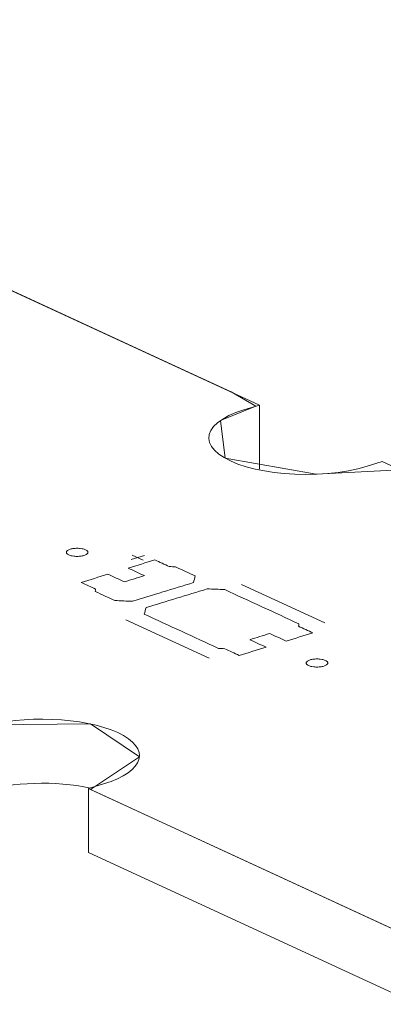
# Model space of a CAD drawing. Header units: inches. Extents: x -30 to 641, y 180 to 601.
# Tile 127 of 252: x 349 to 357, y 235 to 258. Entities that reach past the tile are written whole.
import ezdxf

# ---------------------------------------------------------------- set-up
doc = ezdxf.new("R2010")
doc.units = ezdxf.units.IN
doc.header["$MEASUREMENT"] = 0
doc.layers.add('1', color=7, linetype='Continuous')

# ---------------------------------------------------------------- blocks, each defined once
blk = doc.blocks.new('block 2900')
at = {"layer": '1', "color": 155, "lineweight": 18, "true_color": 0x4c7299}
blk.add_lwpolyline([(419.121, 208.614), (350.389, 240.319)], dxfattribs=at)
blk = doc.blocks.new('block 2908')
at = {"layer": '1', "color": 155, "lineweight": 18, "true_color": 0x4c7299}
blk.add_lwpolyline([(285.62, 280.902), (354.351, 249.196)], dxfattribs=at)
blk = doc.blocks.new('block 2909')
at = {"layer": '1', "color": 155, "lineweight": 18, "true_color": 0x4c7299}
blk.add_lwpolyline([(357.192, 247.886), (414.138, 221.617)], dxfattribs=at)
blk = doc.blocks.new('block 2915')
at = {"layer": '1', "color": 155, "lineweight": 18, "true_color": 0x4c7299}
blk.add_lwpolyline([(350.389, 240.319), (350.738, 240.426)], dxfattribs=at)
blk = doc.blocks.new('block 3812')
at = {"layer": '1', "color": 155, "lineweight": 18, "true_color": 0x4c7299}
blk.add_lwpolyline([(350.389, 238.836), (350.389, 240.319)], dxfattribs=at)
blk = doc.blocks.new('block 3829')
at = {"layer": '1', "color": 155, "lineweight": 18, "true_color": 0x4c7299}
blk.add_lwpolyline([(354.351, 247.713), (354.351, 249.196)], dxfattribs=at)
blk = doc.blocks.new('block 3843')
at = {"layer": '1', "color": 155, "lineweight": 18, "true_color": 0x4c7299}
blk.add_lwpolyline([(419.121, 207.131), (350.389, 238.836)], dxfattribs=at)
blk = doc.blocks.new('block 4697')
at = {"layer": '1', "color": 18, "lineweight": 13, "true_color": 0x4c0000}
blk.add_lwpolyline([(419.121, 208.614), (350.389, 240.319)], dxfattribs=at)
blk = doc.blocks.new('block 4700')
at = {"layer": '1', "color": 18, "lineweight": 13, "true_color": 0x4c0000}
blk.add_lwpolyline([(350.738, 240.426), (350.389, 240.319)], dxfattribs=at)
blk = doc.blocks.new('block 4721')
at = {"layer": '1', "color": 252, "lineweight": 13, "true_color": 0x848484}
blk.add_lwpolyline([(353.183, 243.334), (351.251, 244.225)], dxfattribs=at)
blk = doc.blocks.new('block 4730')
at = {"layer": '1', "color": 18, "lineweight": 13, "true_color": 0x4c0000}
blk.add_lwpolyline([(419.121, 208.614), (350.389, 240.319)], dxfattribs=at)
blk = doc.blocks.new('block 4733')
at = {"layer": '1', "color": 18, "lineweight": 13, "true_color": 0x4c0000}
blk.add_lwpolyline([(350.738, 240.426), (350.389, 240.319)], dxfattribs=at)
blk = doc.blocks.new('block 4770')
at = {"layer": '1', "color": 18, "lineweight": 13, "true_color": 0x4c0000}
blk.add_lwpolyline([(285.62, 280.902), (354.351, 249.196)], dxfattribs=at)
blk = doc.blocks.new('block 4771')
at = {"layer": '1', "color": 18, "lineweight": 13, "true_color": 0x4c0000}
blk.add_lwpolyline([(357.192, 247.886), (440.238, 209.577)], dxfattribs=at)
blk = doc.blocks.new('block 4824')
at = {"layer": '1', "color": 252, "lineweight": 13, "true_color": 0x848484}
blk.add_lwpolyline([(355.861, 244.152), (353.929, 245.043)], dxfattribs=at)
blk = doc.blocks.new('block 4825')
at = {"layer": '1', "color": 252, "lineweight": 13, "true_color": 0x848484}
blk.add_lwpolyline([(351.401, 245.722), (351.654, 245.606)], dxfattribs=at)
blk = doc.blocks.new('block 4826')
at = {"layer": '1', "color": 252, "lineweight": 13, "true_color": 0x848484}
blk.add_lwpolyline([(351.372, 245.617), (351.682, 245.712)], dxfattribs=at)
blk = doc.blocks.new('block 4846')
at = {"layer": '1', "color": 18, "lineweight": 13, "true_color": 0x4c0000}
blk.add_lwpolyline([(357.192, 247.886), (440.238, 209.577)], dxfattribs=at)
blk = doc.blocks.new('block 4847')
at = {"layer": '1', "color": 18, "lineweight": 13, "true_color": 0x4c0000}
blk.add_lwpolyline([(285.62, 280.902), (354.351, 249.196)], dxfattribs=at)
blk = doc.blocks.new('block 5043')
at = {"layer": '1', "color": 252, "lineweight": 13, "true_color": 0x848484}
blk.add_lwpolyline([(353.183, 243.334), (351.251, 244.225)], dxfattribs=at)
blk = doc.blocks.new('block 5044')
at = {"layer": '1', "color": 252, "lineweight": 13, "true_color": 0x848484}
blk.add_lwpolyline([(355.861, 244.152), (353.929, 245.043)], dxfattribs=at)
blk = doc.blocks.new('block 5045')
at = {"layer": '1', "color": 252, "lineweight": 13, "true_color": 0x848484}
blk.add_lwpolyline([(351.372, 245.617), (351.682, 245.712)], dxfattribs=at)
blk = doc.blocks.new('block 5046')
at = {"layer": '1', "color": 252, "lineweight": 13, "true_color": 0x848484}
blk.add_lwpolyline([(351.401, 245.722), (351.654, 245.606)], dxfattribs=at)
blk = doc.blocks.new('block 5372')
at = {"layer": '1', "color": 18, "lineweight": 13, "true_color": 0x4c0000}
blk.add_open_spline([(350.738, 240.426), (351.702, 240.72), (351.847, 241.252), (351.063, 241.614), (350.278, 241.976), (348.861, 242.03), (347.897, 241.736)], degree=3, knots=[0, 0, 0, 0, 1, 1, 1, 2, 2, 2, 2], dxfattribs=at)
blk = doc.blocks.new('block 5374')
at = {"layer": '1', "color": 155, "lineweight": 18, "true_color": 0x4c7299}
blk.add_open_spline([(350.738, 240.426), (351.702, 240.72), (351.847, 241.252), (351.063, 241.614), (350.278, 241.976), (348.861, 242.03), (347.897, 241.736)], degree=3, knots=[0, 0, 0, 0, 1, 1, 1, 2, 2, 2, 2], dxfattribs=at)
blk = doc.blocks.new('block 5576')
at = {"layer": '1', "color": 155, "lineweight": 18, "true_color": 0x4c7299}
blk.add_open_spline([(350.431, 240.332), (349.624, 240.504), (348.618, 240.473), (347.897, 240.253)], degree=3, dxfattribs=at)
blk = doc.blocks.new('block 5619')
at = {"layer": '1', "color": 18, "lineweight": 13, "true_color": 0x4c0000}
blk.add_open_spline([(350.738, 240.426), (351.702, 240.72), (351.847, 241.252), (351.063, 241.614), (350.278, 241.976), (348.861, 242.03), (347.897, 241.736)], degree=3, knots=[0, 0, 0, 0, 1, 1, 1, 2, 2, 2, 2], dxfattribs=at)
blk = doc.blocks.new('block 8340')
at = {"layer": '1', "color": 18, "lineweight": 13, "true_color": 0x4c0000}
blk.add_lwpolyline([(354.351, 249.196), (353.981, 249.083), (353.803, 249.021), (353.64, 248.95), (353.497, 248.872), (353.378, 248.787), (353.284, 248.698), (353.218, 248.605), (353.181, 248.511), (353.172, 248.418), (353.19, 248.326), (353.233, 248.237), (353.304, 248.149), (353.402, 248.062), (353.526, 247.979), (353.676, 247.901), (353.849, 247.83), (354.041, 247.767), (354.247, 247.714), (354.464, 247.67), (354.687, 247.636), (354.922, 247.61), (355.168, 247.595), (355.42, 247.589), (355.675, 247.595), (355.928, 247.611), (356.173, 247.638), (356.406, 247.674), (356.623, 247.72), (356.821, 247.773), (357.192, 247.886)], dxfattribs=at)
blk = doc.blocks.new('block 8353')
at = {"layer": '1', "color": 155, "lineweight": 18, "true_color": 0x4c7299}
blk.add_lwpolyline([(354.351, 249.196), (353.981, 249.083), (353.803, 249.021), (353.64, 248.95), (353.497, 248.872), (353.378, 248.787), (353.284, 248.698), (353.218, 248.605), (353.181, 248.511), (353.172, 248.418), (353.19, 248.326), (353.233, 248.237), (353.304, 248.149), (353.402, 248.062), (353.526, 247.979), (353.676, 247.901), (353.849, 247.83), (354.041, 247.767), (354.247, 247.714), (354.464, 247.67), (354.687, 247.636), (354.922, 247.61), (355.168, 247.595), (355.42, 247.589), (355.675, 247.595), (355.928, 247.611), (356.173, 247.638), (356.406, 247.674), (356.623, 247.72), (356.821, 247.773), (357.192, 247.886)], dxfattribs=at)
blk = doc.blocks.new('block 8458')
at = {"layer": '1', "color": 18, "lineweight": 13, "true_color": 0x4c0000}
for points in [[(290.235, 278.772), (313.846, 267.881), (337.456, 256.99), (349.262, 251.544), (352.213, 250.183), (353.689, 249.502), (354.259, 249.168), (353.448, 248.84), (353.549, 247.966), (355.659, 247.594), (357.601, 247.697)], [(359.288, 236.214), (353.385, 238.937), (350.434, 240.299), (351.566, 241.05), (350.435, 241.814), (348.108, 241.793), (346.518, 242.105), (343.567, 243.466), (337.664, 246.189), (314.054, 257.08), (290.443, 267.972)]]:
    blk.add_lwpolyline(points, dxfattribs=at)
blk = doc.blocks.new('block 8705')
at = {"layer": '1', "color": 252, "lineweight": 13, "true_color": 0x848484}
blk.add_lwpolyline([(349.966, 245.86), (349.985, 245.865), (350.006, 245.87), (350.028, 245.874), (350.052, 245.877), (350.076, 245.879), (350.101, 245.881), (350.151, 245.881), (350.175, 245.879), (350.198, 245.877), (350.242, 245.87), (350.263, 245.865), (350.283, 245.86), (350.301, 245.853), (350.318, 245.846), (350.333, 245.839), (350.346, 245.831), (350.356, 245.822), (350.364, 245.814), (350.37, 245.805), (350.373, 245.796), (350.374, 245.787), (350.373, 245.778), (350.369, 245.769), (350.363, 245.76), (350.355, 245.751), (350.344, 245.742), (350.331, 245.734), (350.316, 245.727), (350.3, 245.72), (350.282, 245.714), (350.263, 245.709), (350.242, 245.704), (350.22, 245.7), (350.196, 245.697), (350.172, 245.695), (350.147, 245.694), (350.097, 245.694), (350.073, 245.695), (350.05, 245.698), (350.006, 245.704), (349.985, 245.709), (349.965, 245.715), (349.947, 245.721), (349.93, 245.728), (349.915, 245.736), (349.903, 245.744), (349.892, 245.752), (349.884, 245.761), (349.879, 245.769), (349.875, 245.778), (349.874, 245.787), (349.875, 245.796), (349.879, 245.806), (349.885, 245.815), (349.894, 245.824), (349.904, 245.832), (349.917, 245.84), (349.932, 245.847), (349.949, 245.854), (349.966, 245.86)], dxfattribs=at)
blk = doc.blocks.new('block 8706')
at = {"layer": '1', "color": 252, "lineweight": 13, "true_color": 0x848484}
blk.add_lwpolyline([(355.521, 243.298), (355.54, 243.303), (355.561, 243.308), (355.583, 243.312), (355.607, 243.315), (355.631, 243.317), (355.656, 243.318), (355.706, 243.318), (355.73, 243.317), (355.753, 243.315), (355.797, 243.308), (355.818, 243.303), (355.838, 243.297), (355.856, 243.291), (355.873, 243.284), (355.888, 243.277), (355.9, 243.268), (355.911, 243.26), (355.919, 243.251), (355.924, 243.243), (355.928, 243.234), (355.929, 243.225), (355.928, 243.216), (355.924, 243.206), (355.918, 243.197), (355.909, 243.189), (355.899, 243.18), (355.886, 243.172), (355.871, 243.165), (355.854, 243.158), (355.837, 243.152), (355.818, 243.147), (355.797, 243.142), (355.775, 243.138), (355.751, 243.135), (355.727, 243.133), (355.702, 243.131), (355.652, 243.131), (355.628, 243.133), (355.605, 243.135), (355.561, 243.142), (355.54, 243.147), (355.52, 243.152), (355.502, 243.159), (355.485, 243.166), (355.47, 243.173), (355.457, 243.181), (355.447, 243.19), (355.439, 243.198), (355.433, 243.207), (355.43, 243.216), (355.429, 243.225), (355.43, 243.234), (355.434, 243.243), (355.44, 243.252), (355.448, 243.261), (355.459, 243.27), (355.472, 243.278), (355.487, 243.285), (355.503, 243.292), (355.521, 243.298)], dxfattribs=at)
blk = doc.blocks.new('block 8707')
at = {"layer": '1', "color": 252, "lineweight": 13, "true_color": 0x848484}
blk.add_open_spline([(354.965, 243.733), (355.172, 243.796), (355.378, 243.859), (355.585, 243.922), (355.474, 243.974), (355.362, 244.025), (355.251, 244.077), (355.254, 244.095), (355.257, 244.113), (355.26, 244.132), (354.687, 244.396), (354.115, 244.66), (353.542, 244.924), (353.406, 244.93), (353.271, 244.935), (353.136, 244.941), (352.664, 244.796), (352.192, 244.652), (351.721, 244.508), (351.707, 244.457), (351.694, 244.407), (351.68, 244.356), (352.253, 244.091), (352.826, 243.827), (353.399, 243.563), (353.447, 243.56), (353.496, 243.558), (353.544, 243.555), (353.656, 243.504), (353.767, 243.452), (353.879, 243.401), (354.086, 243.464), (354.293, 243.527), (354.499, 243.591), (354.373, 243.649), (354.247, 243.707), (354.121, 243.765), (354.276, 243.813), (354.431, 243.86), (354.586, 243.907), (354.712, 243.849), (354.838, 243.791), (354.965, 243.733)], degree=3, knots=[0, 0, 0, 0, 1, 1, 1, 2, 2, 2, 3, 3, 3, 4, 4, 4, 5, 5, 5, 6, 6, 6, 7, 7, 7, 8, 8, 8, 9, 9, 9, 10, 10, 10, 11, 11, 11, 12, 12, 12, 13, 13, 13, 14, 14, 14, 14], dxfattribs=at)
blk = doc.blocks.new('block 8708')
at = {"layer": '1', "color": 252, "lineweight": 13, "true_color": 0x848484}
blk.add_open_spline([(354.965, 243.733), (355.172, 243.796), (355.378, 243.859), (355.585, 243.922), (355.474, 243.974), (355.362, 244.025), (355.251, 244.077), (355.254, 244.095), (355.257, 244.113), (355.26, 244.132), (354.687, 244.396), (354.115, 244.66), (353.542, 244.924), (353.406, 244.93), (353.271, 244.935), (353.136, 244.941), (352.664, 244.796), (352.192, 244.652), (351.721, 244.508), (351.707, 244.457), (351.694, 244.407), (351.68, 244.356), (352.253, 244.091), (352.826, 243.827), (353.399, 243.563), (353.447, 243.56), (353.496, 243.558), (353.544, 243.555), (353.656, 243.504), (353.767, 243.452), (353.879, 243.401), (354.086, 243.464), (354.293, 243.527), (354.499, 243.591), (354.373, 243.649), (354.247, 243.707), (354.121, 243.765), (354.276, 243.813), (354.431, 243.86), (354.586, 243.907), (354.712, 243.849), (354.838, 243.791), (354.965, 243.733)], degree=3, knots=[0, 0, 0, 0, 1, 1, 1, 2, 2, 2, 3, 3, 3, 4, 4, 4, 5, 5, 5, 6, 6, 6, 7, 7, 7, 8, 8, 8, 9, 9, 9, 10, 10, 10, 11, 11, 11, 12, 12, 12, 13, 13, 13, 14, 14, 14, 14], dxfattribs=at)
blk = doc.blocks.new('block 8709')
at = {"layer": '1', "color": 252, "lineweight": 13, "true_color": 0x848484}
blk.add_open_spline([(352.86, 245.239), (352.847, 245.188), (352.833, 245.137), (352.82, 245.086), (352.348, 244.942), (351.877, 244.798), (351.405, 244.654), (351.27, 244.659), (351.134, 244.665), (350.999, 244.67), (350.847, 244.74), (350.695, 244.81), (350.543, 244.88), (350.546, 244.899), (350.549, 244.917), (350.553, 244.935), (350.441, 244.987), (350.329, 245.038), (350.218, 245.09), (350.425, 245.153), (350.631, 245.216), (350.838, 245.279), (350.965, 245.221), (351.091, 245.163), (351.217, 245.105), (351.372, 245.152), (351.527, 245.199), (351.682, 245.247), (351.556, 245.305), (351.43, 245.363), (351.304, 245.422), (351.51, 245.485), (351.717, 245.548), (351.924, 245.611), (352.036, 245.56), (352.147, 245.508), (352.259, 245.457), (352.307, 245.454), (352.356, 245.452), (352.404, 245.449), (352.556, 245.379), (352.708, 245.309), (352.86, 245.239)], degree=3, knots=[0, 0, 0, 0, 1, 1, 1, 2, 2, 2, 3, 3, 3, 4, 4, 4, 5, 5, 5, 6, 6, 6, 7, 7, 7, 8, 8, 8, 9, 9, 9, 10, 10, 10, 11, 11, 11, 12, 12, 12, 13, 13, 13, 14, 14, 14, 14], dxfattribs=at)
blk = doc.blocks.new('block 8710')
at = {"layer": '1', "color": 252, "lineweight": 13, "true_color": 0x848484}
blk.add_open_spline([(352.86, 245.239), (352.847, 245.188), (352.833, 245.137), (352.82, 245.086), (352.348, 244.942), (351.877, 244.798), (351.405, 244.654), (351.27, 244.659), (351.134, 244.665), (350.999, 244.67), (350.847, 244.74), (350.695, 244.81), (350.543, 244.88), (350.546, 244.899), (350.549, 244.917), (350.553, 244.935), (350.441, 244.987), (350.329, 245.038), (350.218, 245.09), (350.425, 245.153), (350.631, 245.216), (350.838, 245.279), (350.965, 245.221), (351.091, 245.163), (351.217, 245.105), (351.372, 245.152), (351.527, 245.199), (351.682, 245.247), (351.556, 245.305), (351.43, 245.363), (351.304, 245.422), (351.51, 245.485), (351.717, 245.548), (351.924, 245.611), (352.036, 245.56), (352.147, 245.508), (352.259, 245.457), (352.307, 245.454), (352.356, 245.452), (352.404, 245.449), (352.556, 245.379), (352.708, 245.309), (352.86, 245.239)], degree=3, knots=[0, 0, 0, 0, 1, 1, 1, 2, 2, 2, 3, 3, 3, 4, 4, 4, 5, 5, 5, 6, 6, 6, 7, 7, 7, 8, 8, 8, 9, 9, 9, 10, 10, 10, 11, 11, 11, 12, 12, 12, 13, 13, 13, 14, 14, 14, 14], dxfattribs=at)
blk = doc.blocks.new('block 8869')
at = {"layer": '1', "color": 18, "lineweight": 13, "true_color": 0x4c0000}
blk.add_lwpolyline([(354.351, 249.196), (353.981, 249.083), (353.803, 249.021), (353.64, 248.95), (353.497, 248.872), (353.378, 248.787), (353.284, 248.698), (353.218, 248.605), (353.181, 248.511), (353.172, 248.418), (353.19, 248.326), (353.233, 248.237), (353.304, 248.149), (353.402, 248.062), (353.526, 247.979), (353.676, 247.901), (353.849, 247.83), (354.041, 247.767), (354.247, 247.714), (354.464, 247.67), (354.687, 247.636), (354.922, 247.61), (355.168, 247.595), (355.42, 247.589), (355.675, 247.595), (355.928, 247.611), (356.173, 247.638), (356.406, 247.674), (356.623, 247.72), (356.821, 247.773), (357.192, 247.886)], dxfattribs=at)
blk = doc.blocks.new('block 9132')
at = {"layer": '1', "color": 252, "lineweight": 13, "true_color": 0x848484}
blk.add_open_spline([(352.86, 245.239), (352.847, 245.188), (352.833, 245.137), (352.82, 245.086), (352.348, 244.942), (351.877, 244.798), (351.405, 244.654), (351.27, 244.659), (351.134, 244.665), (350.999, 244.67), (350.847, 244.74), (350.695, 244.81), (350.543, 244.88), (350.546, 244.899), (350.549, 244.917), (350.553, 244.935), (350.441, 244.987), (350.329, 245.038), (350.218, 245.09), (350.425, 245.153), (350.631, 245.216), (350.838, 245.279), (350.965, 245.221), (351.091, 245.163), (351.217, 245.105), (351.372, 245.152), (351.527, 245.199), (351.682, 245.247), (351.556, 245.305), (351.43, 245.363), (351.304, 245.422), (351.51, 245.485), (351.717, 245.548), (351.924, 245.611), (352.036, 245.56), (352.147, 245.508), (352.259, 245.457), (352.307, 245.454), (352.356, 245.452), (352.404, 245.449), (352.556, 245.379), (352.708, 245.309), (352.86, 245.239)], degree=3, knots=[0, 0, 0, 0, 1, 1, 1, 2, 2, 2, 3, 3, 3, 4, 4, 4, 5, 5, 5, 6, 6, 6, 7, 7, 7, 8, 8, 8, 9, 9, 9, 10, 10, 10, 11, 11, 11, 12, 12, 12, 13, 13, 13, 14, 14, 14, 14], dxfattribs=at)
blk = doc.blocks.new('block 9133')
at = {"layer": '1', "color": 252, "lineweight": 13, "true_color": 0x848484}
blk.add_open_spline([(354.965, 243.733), (355.172, 243.796), (355.378, 243.859), (355.585, 243.922), (355.474, 243.974), (355.362, 244.025), (355.251, 244.077), (355.254, 244.095), (355.257, 244.113), (355.26, 244.132), (354.687, 244.396), (354.115, 244.66), (353.542, 244.924), (353.406, 244.93), (353.271, 244.935), (353.136, 244.941), (352.664, 244.796), (352.192, 244.652), (351.721, 244.508), (351.707, 244.457), (351.694, 244.407), (351.68, 244.356), (352.253, 244.091), (352.826, 243.827), (353.399, 243.563), (353.447, 243.56), (353.496, 243.558), (353.544, 243.555), (353.656, 243.504), (353.767, 243.452), (353.879, 243.401), (354.086, 243.464), (354.293, 243.527), (354.499, 243.591), (354.373, 243.649), (354.247, 243.707), (354.121, 243.765), (354.276, 243.813), (354.431, 243.86), (354.586, 243.907), (354.712, 243.849), (354.838, 243.791), (354.965, 243.733)], degree=3, knots=[0, 0, 0, 0, 1, 1, 1, 2, 2, 2, 3, 3, 3, 4, 4, 4, 5, 5, 5, 6, 6, 6, 7, 7, 7, 8, 8, 8, 9, 9, 9, 10, 10, 10, 11, 11, 11, 12, 12, 12, 13, 13, 13, 14, 14, 14, 14], dxfattribs=at)
blk = doc.blocks.new('block 9134')
at = {"layer": '1', "color": 252, "lineweight": 13, "true_color": 0x848484}
blk.add_open_spline([(354.965, 243.733), (355.172, 243.796), (355.378, 243.859), (355.585, 243.922), (355.474, 243.974), (355.362, 244.025), (355.251, 244.077), (355.254, 244.095), (355.257, 244.113), (355.26, 244.132), (354.687, 244.396), (354.115, 244.66), (353.542, 244.924), (353.406, 244.93), (353.271, 244.935), (353.136, 244.941), (352.664, 244.796), (352.192, 244.652), (351.721, 244.508), (351.707, 244.457), (351.694, 244.407), (351.68, 244.356), (352.253, 244.091), (352.826, 243.827), (353.399, 243.563), (353.447, 243.56), (353.496, 243.558), (353.544, 243.555), (353.656, 243.504), (353.767, 243.452), (353.879, 243.401), (354.086, 243.464), (354.293, 243.527), (354.499, 243.591), (354.373, 243.649), (354.247, 243.707), (354.121, 243.765), (354.276, 243.813), (354.431, 243.86), (354.586, 243.907), (354.712, 243.849), (354.838, 243.791), (354.965, 243.733)], degree=3, knots=[0, 0, 0, 0, 1, 1, 1, 2, 2, 2, 3, 3, 3, 4, 4, 4, 5, 5, 5, 6, 6, 6, 7, 7, 7, 8, 8, 8, 9, 9, 9, 10, 10, 10, 11, 11, 11, 12, 12, 12, 13, 13, 13, 14, 14, 14, 14], dxfattribs=at)
blk = doc.blocks.new('block 9135')
at = {"layer": '1', "color": 252, "lineweight": 13, "true_color": 0x848484}
blk.add_lwpolyline([(355.521, 243.298), (355.54, 243.303), (355.561, 243.308), (355.583, 243.312), (355.607, 243.315), (355.631, 243.317), (355.656, 243.318), (355.706, 243.318), (355.73, 243.317), (355.753, 243.315), (355.797, 243.308), (355.818, 243.303), (355.838, 243.297), (355.856, 243.291), (355.873, 243.284), (355.888, 243.277), (355.9, 243.268), (355.911, 243.26), (355.919, 243.251), (355.924, 243.243), (355.928, 243.234), (355.929, 243.225), (355.928, 243.216), (355.924, 243.206), (355.918, 243.197), (355.909, 243.189), (355.899, 243.18), (355.886, 243.172), (355.871, 243.165), (355.854, 243.158), (355.837, 243.152), (355.818, 243.147), (355.797, 243.142), (355.775, 243.138), (355.751, 243.135), (355.727, 243.133), (355.702, 243.131), (355.652, 243.131), (355.628, 243.133), (355.605, 243.135), (355.561, 243.142), (355.54, 243.147), (355.52, 243.152), (355.502, 243.159), (355.485, 243.166), (355.47, 243.173), (355.457, 243.181), (355.447, 243.19), (355.439, 243.198), (355.433, 243.207), (355.43, 243.216), (355.429, 243.225), (355.43, 243.234), (355.434, 243.243), (355.44, 243.252), (355.448, 243.261), (355.459, 243.27), (355.472, 243.278), (355.487, 243.285), (355.503, 243.292), (355.521, 243.298)], dxfattribs=at)
blk = doc.blocks.new('block 9136')
at = {"layer": '1', "color": 252, "lineweight": 13, "true_color": 0x848484}
blk.add_open_spline([(352.86, 245.239), (352.847, 245.188), (352.833, 245.137), (352.82, 245.086), (352.348, 244.942), (351.877, 244.798), (351.405, 244.654), (351.27, 244.659), (351.134, 244.665), (350.999, 244.67), (350.847, 244.74), (350.695, 244.81), (350.543, 244.88), (350.546, 244.899), (350.549, 244.917), (350.553, 244.935), (350.441, 244.987), (350.329, 245.038), (350.218, 245.09), (350.425, 245.153), (350.631, 245.216), (350.838, 245.279), (350.965, 245.221), (351.091, 245.163), (351.217, 245.105), (351.372, 245.152), (351.527, 245.199), (351.682, 245.247), (351.556, 245.305), (351.43, 245.363), (351.304, 245.422), (351.51, 245.485), (351.717, 245.548), (351.924, 245.611), (352.036, 245.56), (352.147, 245.508), (352.259, 245.457), (352.307, 245.454), (352.356, 245.452), (352.404, 245.449), (352.556, 245.379), (352.708, 245.309), (352.86, 245.239)], degree=3, knots=[0, 0, 0, 0, 1, 1, 1, 2, 2, 2, 3, 3, 3, 4, 4, 4, 5, 5, 5, 6, 6, 6, 7, 7, 7, 8, 8, 8, 9, 9, 9, 10, 10, 10, 11, 11, 11, 12, 12, 12, 13, 13, 13, 14, 14, 14, 14], dxfattribs=at)
blk = doc.blocks.new('block 9137')
at = {"layer": '1', "color": 252, "lineweight": 13, "true_color": 0x848484}
blk.add_lwpolyline([(349.966, 245.86), (349.985, 245.865), (350.006, 245.87), (350.028, 245.874), (350.052, 245.877), (350.076, 245.879), (350.101, 245.881), (350.151, 245.881), (350.175, 245.879), (350.198, 245.877), (350.242, 245.87), (350.263, 245.865), (350.283, 245.86), (350.301, 245.853), (350.318, 245.846), (350.333, 245.839), (350.346, 245.831), (350.356, 245.822), (350.364, 245.814), (350.37, 245.805), (350.373, 245.796), (350.374, 245.787), (350.373, 245.778), (350.369, 245.769), (350.363, 245.76), (350.355, 245.751), (350.344, 245.742), (350.331, 245.734), (350.316, 245.727), (350.3, 245.72), (350.282, 245.714), (350.263, 245.709), (350.242, 245.704), (350.22, 245.7), (350.196, 245.697), (350.172, 245.695), (350.147, 245.694), (350.097, 245.694), (350.073, 245.695), (350.05, 245.698), (350.006, 245.704), (349.985, 245.709), (349.965, 245.715), (349.947, 245.721), (349.93, 245.728), (349.915, 245.736), (349.903, 245.744), (349.892, 245.752), (349.884, 245.761), (349.879, 245.769), (349.875, 245.778), (349.874, 245.787), (349.875, 245.796), (349.879, 245.806), (349.885, 245.815), (349.894, 245.824), (349.904, 245.832), (349.917, 245.84), (349.932, 245.847), (349.949, 245.854), (349.966, 245.86)], dxfattribs=at)

msp = doc.modelspace()

# ---------------------------------------------------------------- block references
at = {"layer": '1'}
for name in ['block 8458', 'block 2908', 'block 4770', 'block 4847', 'block 8340', 'block 8353', 'block 8869', 'block 3829', 'block 2909', 'block 4771', 'block 4846', 'block 8705', 'block 9137', 'block 4826', 'block 5045', 'block 4825', 'block 5046', 'block 8709', 'block 8710', 'block 9132', 'block 9136', 'block 4824', 'block 5044', 'block 8707', 'block 8708', 'block 9133', 'block 9134', 'block 4721', 'block 5043', 'block 8706', 'block 9135', 'block 5372', 'block 5374', 'block 5619', 'block 5576', 'block 2915', 'block 4700', 'block 4733', 'block 2900', 'block 3812', 'block 4697', 'block 4730', 'block 3843']:
    msp.add_blockref(name, (0, 0), dxfattribs=at)

doc.saveas('drawing.dxf')
